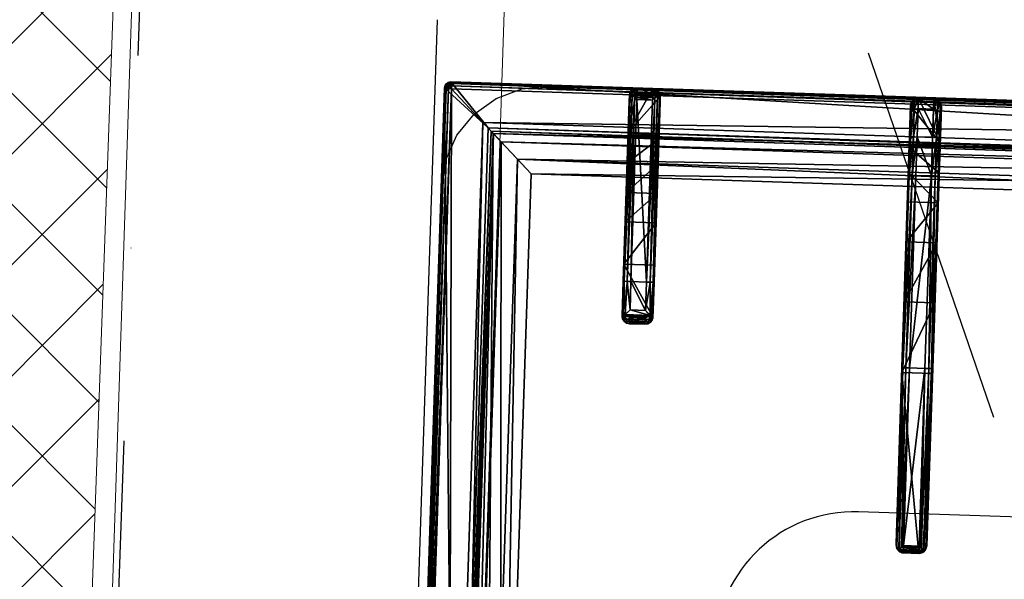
# Model space of a CAD drawing. Header units: millimetres. Extents: x 297264 to 416219, y -77299 to -23696.
# Tile 140 of 187: x 343425 to 343744, y -28391 to -28210. Entities that reach past the tile are written whole.
import ezdxf

# ---------------------------------------------------------------- set-up
doc = ezdxf.new("R2010")
doc.units = ezdxf.units.MM
doc.header["$LTSCALE"] = 2.5
doc.linetypes.add('CONTINUA', pattern=[0])
doc.linetypes.add('DASHDOTX2', pattern=[2, 1, -0.5, 0, -0.5])
for name, color, linetype, lineweight in [('CKD Equipments', 252, 'Continuous', 0), ('ELEVATION 1', 143, 'Continuous', 18), ('HATCH LIGHT', 250, 'Continuous', 0), ('WALL', 132, 'Continuous', 25)]:
    doc.layers.add(name, color=color, linetype=linetype, lineweight=lineweight)
for name, color, linetype in [('CKD-Hood', 1, 'Continuous'), ('IQ_200_3D', 1, 'Continuous'), ('IQ_204_2D', 7, 'CONTINUA'), ('IQ_204_3D', 7, 'Continuous')]:
    doc.layers.add(name, color=color, linetype=linetype)

# ---------------------------------------------------------------- blocks, each defined once
blk = doc.blocks.new('ELECTROLUX-MC7-TOPFYERBRURNERS4')
at = {"layer": 'IQ_200_3D'}
for points, invisible_edges in [([(400, -655, 900), (379.66, -619.74, 900), (379.66, -117.26, 900), (400, -80.5, 900)], 13), ([(454.11, -83.5, 900), (445.37, -84.65, 900), (400, -80.5, 900)], 10), ([(445.37, -84.65, 900), (437.22, -88.02, 900), (400, -80.5, 900)], 10), ([(437.22, -88.02, 900), (430.23, -93.39, 900), (400, -80.5, 900)], 10), ([(430.23, -93.39, 900), (424.86, -100.38, 900), (400, -80.5, 900)], 10), ([(424.86, -100.38, 900), (421.49, -108.53, 900), (400, -80.5, 900)], 10), ([(421.49, -108.53, 900), (420.34, -117.26, 900), (400, -80.5, 900)], 10), ([(400, -655, 900), (420.34, -619.74, 900), (420.34, -117.26, 900), (400, -80.5, 900)], 13), ([(400, -80.5, 900), (454.11, -83.5, 900), (745.89, -83.5, 900), (800, -80.5, 900)], 5)]:
    blk.add_3dface(points, dxfattribs=dict(at, invisible_edges=invisible_edges))
at = {"layer": 'IQ_204_2D'}
for p, q in [((420, -651.5), (420, -85.5)), ((422, -83.5), (778, -83.5)), ((422.47, -143.5), (482.76, -143.5)), ((482.76, -143.5), (491.91, -143.5)), ((494.04, -143.5), (491.91, -143.5)), ((420, -151), (420, -146)), ((420, -151), (420, -146)), ((422, -151), (422, -146)), ((482.81, -146), (422, -146)), ((482.81, -151), (482.81, -146)), ((492.02, -146), (482.81, -146)), ((492.02, -146), (492.02, -151)), ((494.37, -146), (496.48, -146)), ((494.37, -151), (494.37, -146)), ((496.48, -146), (496.48, -151)), ((422, -151), (482.81, -151)), ((482.81, -151), (492.02, -151)), ((496.48, -151), (494.37, -151)), ((482.76, -153.5), (422.47, -153.5)), ((491.91, -153.5), (482.76, -153.5)), ((491.91, -153.5), (494.04, -153.5)), ((422.81, -234.75), (445.31, -234.75)), ((445.31, -234.75), (445.31, -237.25)), ((445.31, -234.75), (507.76, -234.75)), ((507.76, -234.75), (564.89, -234.75)), ((564.89, -234.75), (565.31, -234.75)), ((420.31, -237.25), (420.31, -242.25)), ((445.31, -237.25), (420.31, -237.25)), ((445.31, -237.25), (445.31, -242.25)), ((507.81, -237.25), (445.31, -237.25)), ((507.81, -237.25), (507.81, -242.25)), ((565.46, -237.25), (507.81, -237.25)), ((565.46, -237.25), (565.46, -242.25)), ((567.27, -236.66), (567.27, -242.84)), ((567.36, -237.25), (567.36, -242.25)), ((567.81, -237.25), (567.36, -237.25)), ((567.81, -237.25), (567.81, -242.25)), ((420.31, -242.25), (445.31, -242.25)), ((445.31, -242.25), (507.81, -242.25)), ((445.31, -242.25), (445.31, -244.75)), ((507.81, -242.25), (565.46, -242.25)), ((567.36, -242.25), (567.81, -242.25)), ((445.31, -244.75), (422.81, -244.75)), ((507.76, -244.75), (445.31, -244.75)), ((564.89, -244.75), (507.76, -244.75)), ((565.31, -244.75), (564.89, -244.75))]:
    blk.add_line(p, q, dxfattribs=at)
blk.add_lwpolyline([(751.02, -112.48), (448.98, -112.48), (448.98, -624.52), (751.02, -624.52)], close=True, dxfattribs=at)
blk.add_lwpolyline([(555, -353.5), (555, -222.25, -1), (645, -222.25), (645, -353.5)], format="xyb", dxfattribs=at)
for centre, radius, start, end in [((422, -85.5), 2, 90, 180), ((422.81, -237.25), 2.5, 90, 180), ((422.81, -242.25), 2.5, 180, 270)]:
    blk.add_arc(centre, radius, start, end, dxfattribs=at)
for centre, major_axis, ratio, start_param, end_param in [((422.47, -146), (0, 2.5), 0.948965, 0, 0.895145), ((482.76, -146), (0, 2.5), 0.02182, 4.712389, 6.283185), ((491.91, -146), (0, 2.5), 0.84544, -0.894481, 0), ((491.91, -146), (2.5, 2.5), 0.02182, 4.734206, 5.410521), ((491.91, -146), (-1.92, 1.92), 0.8391, 4.014257, 4.690572), ((422.47, -151), (0, 2.5), 0.948965, 2.246448, 3.141593), ((482.76, -151), (0, 2.5), 0.02182, 3.141593, 4.712389), ((491.91, -151), (0, 2.5), 0.84544, 3.141593, 4.036074), ((491.91, -151), (-2.5, 2.5), 0.02182, 4.014257, 4.690572), ((491.91, -151), (1.92, 1.92), 0.8391, 4.734206, 5.410521)]:
    blk.add_ellipse(centre, major_axis=major_axis, ratio=ratio, start_param=start_param, end_param=end_param, dxfattribs=at)
at = {"layer": 'IQ_204_2D', "extrusion": (0, 0, -1)}
for centre, major_axis, ratio, start_param, end_param in [((507.76, -237.25), (0, 2.5), 0.02182, 0, 1.570796), ((564.89, -237.25), (0, 2.5), 0.951091, 0, 0.914364), ((565.31, -237.25), (-2.5, 0), 0.99863, 1.570796, 3.141593), ((563.89, -237.25), (-3.47, 0), 0.720185, 2.903047, 3.141593), ((507.76, -242.25), (0, 2.5), 0.02182, 1.570796, 3.141593), ((565.31, -242.25), (-2.5, 0), 0.99863, 3.141593, 4.712389), ((563.89, -242.25), (3.47, 0), 0.720185, 0, 0.238546), ((564.89, -242.25), (0, 2.5), 0.951091, 2.227228, 3.141593)]:
    blk.add_ellipse(centre, major_axis=major_axis, ratio=ratio, start_param=start_param, end_param=end_param, dxfattribs=at)
at = {"layer": 'IQ_204_2D'}
for points, knots in [([(496.48, -146), (496.48, -145.84), (496.46, -145.68), (496.4, -145.36), (496.35, -145.2), (496.23, -144.89), (496.15, -144.74), (495.97, -144.47), (495.87, -144.34), (495.65, -144.12), (495.53, -144.02), (495.26, -143.83), (495.12, -143.75), (494.82, -143.63), (494.66, -143.58), (494.35, -143.51), (494.19, -143.5), (494.04, -143.5)], [15.096253, 15.096253, 15.096253, 15.096253, 15.567018, 15.567018, 16.037783, 16.037783, 16.508548, 16.508548, 16.979314, 16.979314, 17.45135, 17.45135, 17.923386, 17.923386, 18.395422, 18.395422, 18.867458, 18.867458, 18.867458, 18.867458]), ([(420.62, -144.44), (420.45, -144.64), (420.31, -144.87), (420.14, -145.25), (420.09, -145.41), (420.03, -145.71), (420.01, -145.86), (420, -146)], [11.858599, 11.858599, 11.858599, 11.858599, 12.773425, 12.773425, 13.35037, 13.35037, 13.927314, 13.927314, 13.927314, 13.927314]), ([(422, -146), (421.87, -145.86), (421.74, -145.71), (421.47, -145.41), (421.33, -145.25), (420.99, -144.87), (420.79, -144.64), (420.62, -144.44)], [0, 0, 0, 0, 0.576945, 0.576945, 1.153889, 1.153889, 2.068716, 2.068716, 2.068716, 2.068716]), ([(420, -151), (420.01, -151.14), (420.03, -151.29), (420.09, -151.59), (420.14, -151.75), (420.31, -152.13), (420.45, -152.36), (420.62, -152.56)], [0, 0, 0, 0, 0.576945, 0.576945, 1.153889, 1.153889, 2.068716, 2.068716, 2.068716, 2.068716]), ([(420.62, -152.56), (420.79, -152.36), (420.99, -152.13), (421.33, -151.75), (421.47, -151.59), (421.74, -151.29), (421.87, -151.14), (422, -151)], [11.858599, 11.858599, 11.858599, 11.858599, 12.773425, 12.773425, 13.35037, 13.35037, 13.927314, 13.927314, 13.927314, 13.927314]), ([(494.04, -153.5), (494.19, -153.5), (494.35, -153.49), (494.66, -153.42), (494.82, -153.37), (495.12, -153.25), (495.26, -153.17), (495.53, -152.98), (495.65, -152.88), (495.87, -152.66), (495.97, -152.53), (496.15, -152.26), (496.23, -152.11), (496.35, -151.8), (496.4, -151.64), (496.46, -151.32), (496.48, -151.16), (496.48, -151)], [3.776921, 3.776921, 3.776921, 3.776921, 4.248957, 4.248957, 4.720993, 4.720993, 5.193029, 5.193029, 5.665065, 5.665065, 6.135831, 6.135831, 6.606596, 6.606596, 7.077361, 7.077361, 7.548126, 7.548126, 7.548126, 7.548126]), ([(566.78, -235.72), (566.69, -235.83), (566.59, -235.94), (566.41, -236.16), (566.32, -236.27), (566.13, -236.49), (566.03, -236.6), (565.85, -236.81), (565.75, -236.91), (565.63, -237.05), (565.59, -237.09), (565.54, -237.16), (565.52, -237.18), (565.5, -237.2), (565.49, -237.21), (565.47, -237.23), (565.47, -237.23), (565.47, -237.24), (565.46, -237.24), (565.46, -237.24), (565.46, -237.24), (565.46, -237.25), (565.46, -237.25), (565.46, -237.25), (565.46, -237.25), (565.46, -237.25), (565.46, -237.25), (565.46, -237.25)], [5.918781, 5.918781, 5.918781, 5.918781, 6.382244, 6.382244, 6.833826, 6.833826, 7.285407, 7.285407, 7.736989, 7.736989, 7.96278, 7.96278, 8.075675, 8.075675, 8.132123, 8.132123, 8.160346, 8.160346, 8.174458, 8.174458, 8.181514, 8.181514, 8.185042, 8.185042, 8.186806, 8.186806, 8.18857, 8.18857, 8.18857, 8.18857]), ([(567.27, -236.66), (567.24, -236.56), (567.2, -236.45), (567.06, -236.13), (566.93, -235.92), (566.78, -235.72)], [0.764042, 0.764042, 0.764042, 0.764042, 1.153889, 1.153889, 2.012527, 2.012527, 2.012527, 2.012527]), ([(565.46, -242.25), (565.46, -242.25), (565.46, -242.25), (565.46, -242.25), (565.46, -242.25), (565.46, -242.25), (565.46, -242.25), (565.46, -242.26), (565.46, -242.26), (565.46, -242.26), (565.47, -242.26), (565.47, -242.27), (565.47, -242.27), (565.49, -242.29), (565.5, -242.3), (565.52, -242.32), (565.54, -242.34), (565.59, -242.4), (565.63, -242.45), (565.75, -242.59), (565.85, -242.69), (566.03, -242.9), (566.13, -243.01), (566.32, -243.23), (566.41, -243.34), (566.59, -243.56), (566.69, -243.67), (566.78, -243.78)], [8.188054, 8.188054, 8.188054, 8.188054, 8.189818, 8.189818, 8.191582, 8.191582, 8.19511, 8.19511, 8.202166, 8.202166, 8.216278, 8.216278, 8.244501, 8.244501, 8.300949, 8.300949, 8.413844, 8.413844, 8.639635, 8.639635, 9.091217, 9.091217, 9.542798, 9.542798, 9.99438, 9.99438, 10.457843, 10.457843, 10.457843, 10.457843]), ([(566.78, -243.78), (566.93, -243.58), (567.06, -243.37), (567.2, -243.04), (567.24, -242.94), (567.27, -242.84)], [11.917214, 11.917214, 11.917214, 11.917214, 12.775852, 12.775852, 13.165698, 13.165698, 13.165698, 13.165698])]:
    blk.add_open_spline(points, degree=3, knots=knots, dxfattribs=at)
at = {"layer": 'IQ_204_3D'}
mesh = blk.add_polyface(dxfattribs=at)
corners = [(779.78, -85.71, 904.1), (780, -85.5, 900), (779.52, -84.72, 904.14), (779.73, -84.5, 900), (778, -83.5, 900), (778.78, -83.98, 904.14), (779, -83.77, 900), (777.79, -83.72, 904.1), (779.48, -85.71, 905.06), (779.29, -84.85, 905), (778.65, -85.21, 905.73), (778.76, -85.71, 905.75), (778.65, -84.21, 905), (777.79, -84.02, 905.06), (778.29, -84.85, 905.73), (777.79, -84.74, 905.75), (777.79, -85.71, 906), (422.21, -85.71, 906), (422.21, -84.74, 905.75), (422.21, -84.02, 905.06), (422.21, -83.72, 904.1), (422, -83.5, 900), (765.45, -638.95, 900), (422, -653.5, 900), (434.55, -638.95, 900), (765.45, -98.05, 900), (780, -651.5, 900), (434.55, -98.05, 900), (420, -85.5, 900), (421, -83.77, 900), (779.73, -652.5, 900), (779, -653.23, 900), (778, -653.5, 900), (420, -651.5, 900), (420.27, -652.5, 900), (421, -653.23, 900), (420.27, -84.5, 900), (421.22, -83.98, 904.14), (420.48, -84.72, 904.14), (420.22, -85.71, 904.1), (421.35, -84.21, 905), (421.71, -84.85, 905.73), (420.71, -84.85, 905), (420.52, -85.71, 905.06), (421.35, -85.21, 905.73), (421.24, -85.71, 905.75), (422.21, -651.29, 906), (421.24, -651.29, 905.75), (420.52, -651.29, 905.06), (420.22, -651.29, 904.1), (420.48, -652.28, 904.14), (421.22, -653.02, 904.14), (422.21, -653.28, 904.1), (420.71, -652.15, 905), (421.35, -651.79, 905.73), (421.35, -652.79, 905), (422.21, -652.98, 905.06), (421.71, -652.15, 905.73), (422.21, -652.26, 905.75), (435.55, -637.95, 899.73), (435.55, -99.05, 899.73), (436.28, -99.78, 899), (436.28, -637.22, 899), (438.88, -634.62, 902.5), (438.88, -102.38, 902.5), (436.31, -637.19, 905.06), (436.31, -99.81, 905.06), (432.81, -96.31, 906), (432.81, -640.69, 906), (448.98, -624.52, 885), (448.98, -112.48, 885), (444.36, -107.86, 885), (444.36, -629.14, 885), (777.79, -653.28, 904.1), (777.79, -652.98, 905.06), (777.79, -651.29, 906), (777.79, -652.26, 905.75), (763.72, -637.22, 899), (764.45, -637.95, 899.73), (764.45, -99.05, 899.73), (763.72, -99.78, 899), (767.19, -640.69, 906), (767.19, -96.31, 906), (778.78, -653.02, 904.14), (779.52, -652.28, 904.14), (779.78, -651.29, 904.1), (778.65, -652.79, 905), (778.29, -652.15, 905.73), (779.29, -652.15, 905), (779.48, -651.29, 905.06), (778.65, -651.79, 905.73), (778.76, -651.29, 905.75), (761.12, -634.62, 902.5), (751.02, -624.52, 885), (763.69, -637.19, 905.06), (755.64, -629.14, 885), (755.64, -107.86, 885), (751.02, -112.48, 885), (761.12, -102.38, 902.5), (763.69, -99.81, 905.06)]
mesh.append_faces([[corners[k] for k in face] for face in [(16, 10, 14), (17, 41, 44), (46, 54, 57), (75, 87, 90)]])
mesh.append_faces([[corners[k] for k in face] for face in [(4, 5, 6), (8, 10, 11), (16, 11, 10), (15, 16, 14), (7, 19, 13), (13, 18, 15), (28, 38, 36), (19, 41, 18), (17, 18, 41), (45, 17, 44), (39, 48, 43), (43, 47, 45), (23, 51, 35), (48, 54, 47), (46, 47, 54), (58, 46, 57), (52, 74, 56), (76, 56, 74), (26, 84, 30), (74, 87, 76), (85, 88, 84), (88, 87, 86), (75, 76, 87), (91, 75, 90), (85, 8, 89), (11, 89, 8)]], dxfattribs={"vtx0": -1})
mesh.append_faces([[corners[k] for k in face] for face in [(16, 15, 17), (22, 23, 24), (25, 26, 22), (27, 21, 25), (21, 28, 29), (6, 1, 4), (4, 25, 21), (24, 28, 27), (35, 33, 23), (26, 25, 1), (23, 22, 32), (17, 45, 46), (75, 81, 46), (81, 16, 82), (46, 67, 17), (17, 82, 16), (93, 72, 69), (72, 93, 95), (70, 71, 97), (97, 95, 93)]], dxfattribs={"vtx0": -1, "vtx1": -1})
mesh.append_faces([[corners[k] for k in face] for face in [(21, 27, 28), (4, 1, 25), (26, 32, 22), (24, 23, 33)]], dxfattribs={"vtx0": -1, "vtx1": -1, "vtx2": -1})
mesh.append_faces([[corners[k] for k in face] for face in [(17, 15, 18), (24, 33, 28), (46, 45, 47), (75, 58, 76), (16, 91, 11)]], dxfattribs={"vtx0": -1, "vtx2": -1})
mesh.append_faces([[corners[k] for k in face] for face in [(0, 1, 2), (5, 2, 6), (8, 0, 9), (5, 12, 2), (5, 7, 12), (12, 13, 14), (12, 14, 9), (2, 9, 0), (10, 9, 14), (19, 18, 13), (4, 21, 7), (30, 31, 26), (34, 33, 35), (20, 21, 37), (38, 37, 36), (19, 20, 40), (38, 42, 37), (38, 39, 42), (42, 43, 44), (42, 44, 40), (37, 40, 20), (41, 40, 44), (48, 47, 43), (28, 33, 39), (49, 33, 50), (51, 50, 35), (48, 49, 53), (51, 55, 50), (51, 52, 55), (55, 56, 57), (55, 57, 53), (50, 53, 49), (54, 53, 57), (24, 27, 59), (61, 62, 60), (63, 64, 65), (67, 68, 66), (69, 70, 63), (61, 71, 62), (73, 74, 52), (58, 56, 76), (32, 73, 23), (62, 77, 59), (22, 24, 78), (27, 25, 60), (80, 61, 79), (73, 32, 83), (84, 83, 30), (74, 73, 86), (88, 89, 90), (88, 86, 84), (83, 84, 86), (92, 93, 63), (68, 81, 65), (92, 63, 94), (72, 95, 62), (95, 96, 77), (98, 97, 92), (81, 82, 94), (98, 92, 99), (77, 80, 78), (25, 22, 79), (0, 8, 85), (91, 89, 11), (80, 96, 61), (70, 97, 64), (64, 98, 66), (82, 67, 99), (1, 0, 26)]], dxfattribs={"vtx1": -1})
mesh.append_faces([[corners[k] for k in face] for face in [(31, 32, 26), (75, 46, 58), (75, 16, 81), (81, 68, 46), (68, 67, 46), (67, 82, 17), (70, 69, 71), (72, 71, 69), (71, 96, 97), (96, 95, 97), (16, 75, 91)]], dxfattribs={"vtx1": -1, "vtx2": -1})
mesh.append_faces([[corners[k] for k in face] for face in [(1, 3, 2), (4, 7, 5), (2, 3, 6), (8, 9, 10), (7, 13, 12), (12, 9, 2), (13, 15, 14), (7, 20, 19), (21, 20, 7), (6, 3, 1), (28, 36, 29), (21, 29, 37), (28, 39, 38), (37, 29, 36), (19, 40, 41), (39, 43, 42), (42, 40, 37), (43, 45, 44), (39, 49, 48), (33, 49, 39), (33, 34, 50), (23, 52, 51), (50, 34, 35), (48, 53, 54), (52, 56, 55), (55, 53, 50), (56, 58, 57), (27, 60, 59), (62, 59, 60), (64, 66, 65), (68, 65, 66), (70, 64, 63), (71, 72, 62), (73, 52, 23), (77, 78, 59), (24, 59, 78), (25, 79, 60), (61, 60, 79), (32, 31, 83), (26, 85, 84), (83, 31, 30), (74, 86, 87), (73, 83, 86), (85, 89, 88), (88, 90, 87), (89, 91, 90), (93, 69, 63), (81, 94, 65), (63, 65, 94), (95, 77, 62), (96, 80, 77), (97, 93, 92), (82, 99, 94), (92, 94, 99), (80, 79, 78), (22, 78, 79), (96, 71, 61), (97, 98, 64), (98, 99, 66), (67, 66, 99), (0, 85, 26)]], dxfattribs={"vtx2": -1})
mesh = blk.add_polyface(dxfattribs=at)
corners = [(492.02, -146, 934.6), (493.56, -152.56, 933.98), (493.56, -144.44, 933.98), (492.02, -151, 934.6), (494.37, -151, 932.53), (494.37, -146, 932.53), (496.29, -145.04, 920.55), (496.48, -146, 920.59), (495.76, -144.23, 920.43), (492.82, -143.75, 933.14), (494.04, -143.5, 920), (491.91, -143.5, 932.1), (494.97, -143.69, 920.24), (496.48, -151, 920.59), (496.29, -151.96, 920.55), (492.82, -153.25, 933.14), (495.76, -152.77, 920.43), (494.97, -153.31, 920.24), (494.04, -153.5, 920), (491.91, -153.5, 932.1), (482.76, -143.5, 932.5), (477.27, -143.5, 912.68), (424.21, -143.5, 932.5), (453.98, -143.5, 885), (436.28, -143.5, 899), (463.49, -143.5, 900.63), (444.36, -143.5, 885), (435.83, -143.5, 899.53), (435.23, -143.5, 899.88), (422.5, -143.5, 900), (434.55, -143.5, 900), (477.27, -153.5, 912.68), (453.98, -153.5, 885), (463.49, -153.5, 900.63), (482.76, -153.5, 932.5), (422.5, -153.5, 900), (434.55, -153.5, 900), (424.21, -153.5, 932.5), (435.23, -153.5, 899.88), (435.83, -153.5, 899.53), (444.36, -153.5, 885), (436.28, -153.5, 899), (421.73, -151, 933.1), (420, -151, 900), (421.9, -151.8, 933.81), (421.25, -153.17, 900), (422.36, -152.56, 934.45), (420.34, -152.25, 900), (423.18, -153.25, 933.58), (420, -146, 900), (421.73, -146, 933.1), (420.34, -144.75, 900), (421.25, -143.83, 900), (482.81, -152.25, 934.67), (482.81, -151, 935), (482.79, -153.17, 933.75), (423.02, -151.8, 934.87), (423.73, -151, 935), (482.81, -146, 935), (423.73, -146, 935), (422.36, -144.44, 934.45), (423.02, -145.2, 934.87), (421.9, -145.2, 933.81), (423.18, -143.75, 933.58), (482.79, -143.83, 933.75), (482.81, -144.75, 934.67)]
mesh.append_faces([[corners[k] for k in face] for face in [(5, 6, 2), (5, 7, 6), (6, 8, 2), (13, 4, 14), (16, 14, 1), (1, 14, 4), (42, 43, 44), (45, 46, 47), (46, 45, 48), (46, 44, 47), (44, 43, 47), (1, 55, 15), (48, 55, 46), (46, 53, 56), (57, 56, 54), (50, 62, 49), (49, 62, 51), (63, 52, 60), (52, 51, 60), (60, 51, 62), (61, 65, 60), (59, 58, 61), (60, 64, 63), (9, 64, 2)]])
mesh.append_faces([[corners[k] for k in face] for face in [(0, 1, 2), (15, 16, 1), (16, 15, 17), (19, 17, 15), (32, 25, 33), (35, 48, 45), (35, 30, 36), (3, 53, 1), (53, 55, 1), (55, 53, 46), (58, 65, 61), (65, 64, 60), (64, 65, 2), (65, 0, 2)]], dxfattribs={"vtx0": -1})
mesh.append_faces([[corners[k] for k in face] for face in [(20, 21, 22), (23, 24, 25), (25, 22, 21), (30, 22, 28), (12, 17, 10), (17, 12, 16), (6, 14, 8), (8, 16, 12), (18, 34, 31), (37, 31, 34), (51, 29, 49), (49, 30, 43)]], dxfattribs={"vtx0": -1, "vtx1": -1})
mesh.append_faces([[corners[k] for k in face] for face in [(25, 28, 22), (37, 38, 33), (35, 43, 30)]], dxfattribs={"vtx0": -1, "vtx1": -1, "vtx2": -1})
mesh.append_faces([[corners[k] for k in face] for face in [(37, 33, 31), (33, 39, 41), (34, 15, 55), (34, 55, 48), (58, 54, 3), (54, 58, 59), (20, 63, 64), (20, 64, 9)]], dxfattribs={"vtx0": -1, "vtx2": -1})
mesh.append_faces([[corners[k] for k in face] for face in [(1, 4, 2), (2, 8, 9), (10, 11, 12), (12, 9, 8), (4, 13, 5), (18, 17, 19), (11, 10, 20), (29, 22, 30), (7, 13, 6), (10, 18, 21), (25, 21, 33), (19, 34, 18), (35, 36, 37), (40, 32, 41), (37, 48, 35), (43, 42, 49), (45, 47, 35), (19, 15, 34), (37, 34, 48), (0, 58, 3), (57, 54, 59), (42, 44, 50), (46, 60, 44), (60, 46, 61), (59, 61, 57), (62, 50, 44), (22, 29, 63), (22, 63, 20), (11, 20, 9), (26, 23, 40), (24, 26, 41), (36, 30, 38), (24, 41, 27), (39, 38, 27)]], dxfattribs={"vtx1": -1})
mesh.append_faces([[corners[k] for k in face] for face in [(10, 21, 20), (24, 27, 25), (27, 28, 25), (13, 14, 6), (14, 16, 8), (36, 38, 37), (38, 39, 33), (32, 33, 41), (47, 43, 35), (29, 30, 49), (3, 54, 53), (58, 0, 65)]], dxfattribs={"vtx1": -1, "vtx2": -1})
mesh.append_faces([[corners[k] for k in face] for face in [(0, 3, 1), (4, 5, 2), (11, 9, 12), (13, 7, 5), (23, 26, 24), (17, 18, 10), (18, 31, 21), (32, 23, 25), (21, 31, 33), (42, 50, 49), (51, 52, 29), (54, 56, 53), (46, 56, 61), (60, 62, 44), (61, 56, 57), (29, 52, 63), (23, 32, 40), (26, 40, 41), (30, 28, 38), (41, 39, 27), (38, 28, 27)]], dxfattribs={"vtx2": -1})
mesh = blk.add_polyface(dxfattribs=at)
corners = [(567.34, -236.95, 930.72), (567.81, -237.25, 922), (567.27, -236.66, 931.11), (567.36, -237.1, 930.62), (567.36, -237.25, 930.59), (567.48, -236, 922), (566.78, -235.72, 931.91), (565.31, -234.75, 922), (565.94, -235.01, 931.06), (566.56, -235.08, 922), (564.89, -234.75, 930.01), (507.79, -235.08, 933.75), (507.76, -234.75, 932.5), (507.81, -236, 934.67), (566.08, -236.54, 932.35), (565.46, -237.24, 932.48), (507.81, -237.25, 935), (565.48, -237.22, 932.48), (565.52, -237.18, 932.48), (565.58, -237.1, 932.47), (565.74, -236.93, 932.45), (509.4, -234.75, 922), (466.99, -234.75, 904.45), (422.81, -234.75, 910), (486.45, -234.75, 917.44), (453.98, -234.75, 885), (436.28, -234.75, 899), (444.36, -234.75, 885), (435.83, -234.75, 899.53), (435.23, -234.75, 899.88), (434.55, -234.75, 900), (422.81, -234.75, 900), (425.83, -234.75, 921.25), (434.06, -234.75, 929.49), (445.31, -234.75, 932.5), (567.48, -243.5, 922), (509.4, -244.75, 922), (567.81, -242.25, 922), (566.56, -244.41, 922), (565.31, -244.75, 922), (445.31, -237.25, 935), (445.31, -236, 934.67), (432.81, -237.25, 931.65), (432.98, -236, 931.36), (423.66, -237.25, 922.5), (433.44, -235.08, 930.57), (445.31, -235.08, 933.75), (424.75, -235.08, 921.87), (423.95, -236, 922.33), (421.56, -235.08, 910), (420.31, -237.25, 910), (420.65, -236, 910), (421.56, -235.08, 900), (420.31, -237.25, 900), (420.65, -236, 900), (445.31, -242.25, 935), (507.81, -242.25, 935), (432.81, -242.25, 931.65), (423.66, -242.25, 922.5), (420.31, -242.25, 910), (420.31, -242.25, 900), (434.55, -244.75, 900), (422.81, -244.75, 900), (421.56, -244.41, 900), (420.65, -243.5, 900), (564.89, -244.75, 930.01), (566.78, -243.78, 931.91), (567.27, -242.84, 931.11), (567.36, -242.25, 930.59), (567.36, -242.4, 930.62), (567.34, -242.55, 930.72), (565.94, -244.49, 931.06), (507.76, -244.75, 932.5), (486.45, -244.75, 917.44), (445.31, -244.75, 932.5), (434.06, -244.75, 929.49), (425.83, -244.75, 921.25), (422.81, -244.75, 910), (466.99, -244.75, 904.45), (435.23, -244.75, 899.88), (435.83, -244.75, 899.53), (444.36, -244.75, 885), (453.98, -244.75, 885), (436.28, -244.75, 899), (507.79, -244.41, 933.75), (566.08, -242.96, 932.35), (507.81, -243.5, 934.67), (565.74, -242.57, 932.45), (565.58, -242.4, 932.47), (565.52, -242.32, 932.48), (565.48, -242.28, 932.48), (565.46, -242.25, 932.48), (420.65, -243.5, 910), (423.95, -243.5, 922.33), (424.75, -244.41, 921.87), (421.56, -244.41, 910), (433.44, -244.41, 930.57), (432.98, -243.5, 931.36), (445.31, -244.41, 933.75), (445.31, -243.5, 934.67)]
mesh.append_faces([[corners[k] for k in face] for face in [(2, 5, 6), (8, 6, 9), (9, 6, 5), (8, 11, 6), (6, 13, 14), (35, 66, 38), (66, 35, 67), (66, 71, 38), (85, 86, 66), (66, 84, 71)]])
mesh.append_faces([[corners[k] for k in face] for face in [(7, 8, 9), (11, 13, 6), (42, 41, 43), (45, 48, 43), (32, 49, 47), (50, 48, 51), (51, 47, 49), (40, 13, 41), (41, 11, 46), (53, 51, 54), (54, 49, 52), (55, 42, 57), (50, 58, 44), (44, 57, 42), (37, 67, 35), (86, 84, 66), (58, 92, 93), (94, 97, 93), (75, 98, 96), (55, 97, 99), (99, 96, 98), (59, 64, 92), (62, 95, 63), (63, 92, 64), (86, 55, 99), (67, 6, 66), (14, 66, 6), (21, 73, 24), (82, 22, 78), (78, 24, 73)]], dxfattribs={"vtx0": -1})
mesh.append_faces([[corners[k] for k in face] for face in [(10, 21, 12), (22, 23, 24), (25, 26, 22), (24, 12, 21), (7, 5, 21), (35, 36, 37), (23, 49, 32), (34, 46, 12), (13, 11, 41), (54, 31, 53), (62, 60, 61), (36, 72, 73), (77, 73, 76), (83, 78, 80), (74, 98, 75), (4, 0, 68), (1, 4, 37)]], dxfattribs={"vtx0": -1, "vtx1": -1})
mesh.append_faces([[corners[k] for k in face] for face in [(15, 17, 16), (17, 18, 16), (18, 19, 16), (23, 22, 30), (31, 61, 53), (77, 61, 78), (88, 89, 56), (89, 90, 56), (90, 91, 56), (16, 56, 15), (56, 91, 15), (18, 89, 19), (89, 18, 90), (15, 90, 17), (90, 15, 91), (17, 90, 18), (89, 88, 19), (70, 68, 0)]], dxfattribs={"vtx0": -1, "vtx1": -1, "vtx2": -1})
mesh.append_faces([[corners[k] for k in face] for face in [(12, 11, 8), (16, 14, 13), (21, 1, 37), (34, 45, 46), (12, 46, 11), (23, 52, 49), (77, 78, 73), (72, 71, 84), (77, 94, 95), (72, 84, 98), (84, 86, 99)]], dxfattribs={"vtx0": -1, "vtx2": -1})
mesh.append_faces([[corners[k] for k in face] for face in [(0, 1, 2), (0, 3, 1), (10, 12, 8), (20, 14, 16), (7, 21, 10), (31, 23, 30), (9, 5, 7), (38, 39, 35), (40, 41, 42), (42, 43, 44), (45, 33, 47), (45, 43, 46), (32, 47, 33), (48, 44, 43), (41, 46, 43), (31, 52, 23), (51, 49, 54), (40, 55, 16), (40, 42, 55), (58, 57, 44), (50, 53, 59), (30, 61, 31), (63, 64, 62), (39, 38, 65), (70, 67, 37), (71, 65, 38), (39, 65, 36), (62, 61, 77), (81, 82, 83), (65, 71, 72), (87, 88, 56), (59, 92, 58), (58, 93, 57), (94, 76, 96), (94, 93, 95), (75, 96, 76), (97, 57, 93), (92, 95, 93), (60, 64, 59), (95, 92, 63), (98, 84, 99), (2, 6, 67), (20, 87, 14), (20, 19, 87), (85, 66, 14), (3, 0, 4), (2, 67, 0), (69, 68, 70), (36, 73, 21), (22, 24, 78), (81, 27, 82), (83, 26, 81), (26, 83, 28), (61, 30, 79), (29, 28, 79)]], dxfattribs={"vtx1": -1})
mesh.append_faces([[corners[k] for k in face] for face in [(3, 4, 1), (26, 28, 22), (28, 29, 22), (29, 30, 22), (23, 32, 24), (32, 33, 24), (33, 34, 24), (34, 12, 24), (5, 1, 21), (39, 36, 35), (36, 21, 37), (40, 16, 13), (55, 56, 16), (64, 60, 62), (60, 53, 61), (68, 69, 37), (65, 72, 36), (72, 74, 73), (74, 75, 73), (75, 76, 73), (61, 79, 78), (79, 80, 78), (82, 78, 83), (86, 85, 56), (62, 77, 95), (56, 55, 86), (74, 72, 98), (88, 87, 19), (67, 70, 0), (4, 68, 37)]], dxfattribs={"vtx1": -1, "vtx2": -1})
mesh.append_faces([[corners[k] for k in face] for face in [(1, 5, 2), (7, 10, 8), (19, 20, 16), (25, 27, 26), (34, 33, 45), (45, 47, 48), (50, 44, 48), (51, 48, 47), (53, 50, 51), (50, 59, 58), (53, 60, 59), (54, 52, 31), (69, 70, 37), (85, 87, 56), (77, 76, 94), (94, 96, 97), (55, 57, 97), (99, 97, 96), (87, 85, 14), (82, 25, 22), (27, 25, 82), (26, 27, 81), (83, 80, 28), (30, 29, 79), (28, 80, 79)]], dxfattribs={"vtx2": -1})

msp = doc.modelspace()

# ---------------------------------------------------------------- hatches: boundary and pattern name
at = {"layer": 'HATCH LIGHT', "true_color": 0x636466}
h = msp.add_hatch(dxfattribs=at)
h.set_pattern_fill('ANSI32', color=251, scale=6)
h.set_pattern_definition([(45, (278504.94, -46725.026), (-40.411153, 40.411153), []), (45, (278531.88, -46725.026), (-40.411153, 40.411153), [])])
h.paths.add_polyline_path([(355647.78, -32589.97), (355453.84, -32638.82), (355635.38, -33359.69), (343082.73, -33359.58, -0.000263), (343068.2, -33559.58), (355891.99, -33559.7)])
h.paths.add_polyline_path([(343496.68, -25157.06), (343296.59, -25157.06, -0.011972), (342815.37, -34256.03), (343015.96, -34256.03, 0.01196)])
h.paths.add_polyline_path([(343480.3, -25697.6), (353159.24, -26046.56, 0.003501), (353653.31, -26800.64), (353820.94, -26691.53), (353270.83, -25850.46), (343486.54, -25497.7, -0.000262)])
h = msp.add_hatch(dxfattribs=at)
h.set_pattern_fill('ANSI37', color=251, scale=8)
h.set_pattern_definition([(45, (278504.942, -46725.026), (-17.960512, 17.960512), []), (135, (278504.942, -46725.026), (-17.960512, -17.960512), [])])
edge = h.paths.add_edge_path()
edge.add_line((346273.84, -25798.32), (343480.3, -25697.6))
edge.add_arc((153082.95, -19659.44), 190493.08, 356.5735369, 358.1835586, ccw=False)
edge.add_line((343235.48, -31044.72), (346084.7, -31044.74))
edge.add_line((346084.7, -31044.74), (346211.2, -27535.69))
edge.add_line((346211.2, -27535.69), (346111.27, -27532.09))
edge.add_line((346111.27, -27532.09), (346082.02, -28343.52))
edge.add_line((346082.02, -28343.52), (346082.02, -28343.52))
edge.add_line((346082.02, -28343.52), (346017.17, -30142.35))
edge.add_line((346017.17, -30142.35), (345988.24, -30944.74))
edge.add_line((345988.24, -30944.74), (343356.53, -30944.72))
edge.add_line((343356.53, -30944.72), (343482.55, -27449.28))
edge.add_line((343482.55, -27449.28), (344481.9, -27485.31))
edge.add_line((344481.9, -27485.31), (344523.3, -27486.81))
edge.add_line((344523.3, -27486.81), (344526.9, -27386.87))
edge.add_line((344526.9, -27386.87), (343486.16, -27349.35))
edge.add_line((343486.16, -27349.35), (343542.06, -25799.9))
edge.add_line((343542.06, -25799.9), (345041.09, -25853.94))
edge.add_line((345041.09, -25853.94), (345030.28, -26153.75))
edge.add_line((345030.28, -26153.75), (345006.88, -26801.7))
edge.add_line((345006.88, -26801.7), (345004.23, -26874.86))
edge.add_line((345004.23, -26874.86), (345104.17, -26878.47))
edge.add_line((345104.17, -26878.47), (345140.97, -25857.54))
edge.add_line((345140.97, -25857.54), (346170.3, -25894.65))
edge.add_line((346170.3, -25894.65), (346143.7, -26632.68))
edge.add_line((346143.7, -26632.68), (346243.63, -26636.28))
edge.add_line((346243.63, -26636.28), (346273.84, -25798.32))

# ---------------------------------------------------------------- linework, layer by layer
at = {"layer": 'CKD Equipments', "elevation": 890}
msp.add_lwpolyline([(343415.09, -29597.98), (343474.68, -27798.96), (344274.24, -27825.45), (344214.65, -29624.46), (343415.09, -29597.98)], dxfattribs=at)
at = {"layer": 'CKD Equipments'}
msp.add_3dface([(344147.92, -27829.16, 640), (343595.22, -27810.85, 640), (343568.74, -28610.41, 640), (344121.44, -28628.72, 640)], dxfattribs=at)
at = {"layer": 'CKD-Hood', "linetype": 'DASHDOTX2', "ltscale": 50, "elevation": 890}
msp.add_lwpolyline([(343485.75, -27596.69), (343392.08, -30195), (344391.43, -30231.03), (344485.1, -27632.72)], close=True, dxfattribs=at)
msp.add_lwpolyline([(344391.43, -30231.03), (343485.75, -27596.69)], dxfattribs=at)
at = {"layer": 'ELEVATION 1'}
msp.add_line((343356.53, -30944.72), (343482.55, -27449.28), dxfattribs=at)
at = {"layer": 'WALL'}
msp.add_arc((153082.95, -19659.44), 190493.08, 355.6053841, 358.3462139, dxfattribs=at)

# ---------------------------------------------------------------- block references
at = {"layer": 'CKD Equipments', "xscale": -1, "rotation": 88.1028838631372}
msp.add_blockref('ELECTROLUX-MC7-TOPFYERBRURNERS4', (343493.28, -27807.47, -10), dxfattribs=at)

doc.saveas('drawing.dxf')
